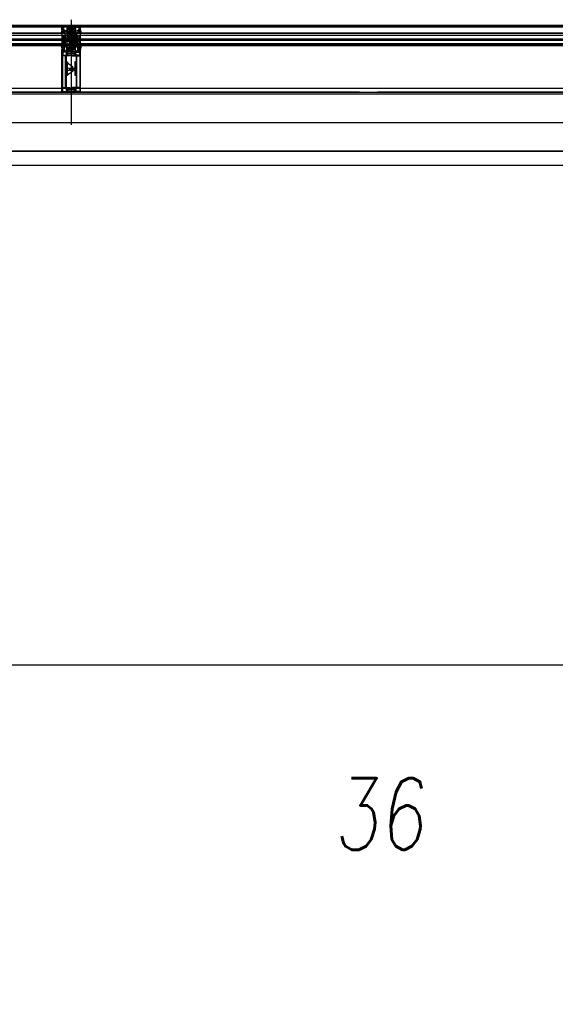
# Model space of a CAD drawing. Header units: millimetres. Extents: x 373037 to 682063, y 76092 to 274210.
# Tile 207 of 256: x 657679 to 659557, y 269845 to 273292. Entities that reach past the tile are written whole.
import ezdxf

# ---------------------------------------------------------------- set-up
doc = ezdxf.new("R2010")
doc.units = ezdxf.units.MM
doc.header["$LTSCALE"] = 100
doc.linetypes.add('ČERCHOVANÁ', pattern=[25.4, 12.7, -6.35, 0, -6.35])
doc.linetypes.add('ČÁRKOVANÁ', pattern=[19.05, 12.7, -6.35])
doc.layers.get('0').update_dxf_attribs({"linetype": 'CONTINUOUS'})
doc.layers.add('PUDORYS', color=253, linetype='CONTINUOUS')
doc.styles.add('CS-ROMANS', font='romans.shx', dxfattribs={"width": 0.75, "oblique": 5})

# ---------------------------------------------------------------- blocks, each defined once
blk = doc.blocks.new('244748_a')
blk.add_lwpolyline([(8.3, -1.7, 0.082248), (6.3, -0.9, -1.09695), (6.9, -0.1, -0.315353), (11.3, -5.2, -0.480529), (10.9, -5.6), (4.3, -5.6), (4.1, -5.5), (-16.5, -5.5), (-16.7, -5.6), (-20.4, -5.6, 0.574019), (-21.9, -4.8), (-23, -5.4, 0.524827), (-23, -5.9), (-21.9, -6.5, 0.574021), (-20.4, -5.7), (-16.7, -5.7), (-16.5, -5.9), (4.1, -5.9), (4.3, -5.7), (10.9, -5.7, -0.480529), (11.3, -6.1, -0.326229), (6.9, -11.1, -1.09695), (6.3, -10.3, 0.081457), (8.3, -9.6, 0.599203), (7.5, -8.1), (5.5, -8.1, 0.198965), (5.2, -8.2), (2.2, -11.2), (0.9, -12, -0.738038), (0.5, -11.6), (0.9, -11, 1), (0.3, -10.7), (0, -11.3), (-1, -11.3, 0.619205), (-1.4, -12.1), (-1.3, -12.4, -0.808139), (-2, -13), (-3.6, -11.4, 0.198906), (-4.3, -11.2), (-15, -11.2, -0.198936), (-16.8, -10.4), (-19, -8.2, 0.198942), (-19.3, -8.1), (-20.7, -8.1, 0.500217), (-21.1, -8.7, 0.122037), (-18.5, -10.3, -1.093735), (-19.1, -11.1, -0.240768), (-23.7, -6.1, -0.106226), (-23.7, -5.2, -0.256232), (-19, -0.1, -1.093735), (-18.4, -0.9, 0.116856), (-21.1, -2.6, 0.500217), (-20.7, -3.3), (-19.3, -3.3, 0.198942), (-19, -3.1), (-16.8, -0.9, -0.198936), (-15, -0.2), (-4.3, -0.2, 0.198907), (-3.6, 0.1), (-2, 1.7, -0.808139), (-1.3, 1.1), (-1.4, 0.8, 0.619205), (-1, 0), (0, 0), (0.3, -0.6, 1), (0.9, -0.3), (0.5, 0.3, -0.738038), (0.9, 0.7), (2.2, -0.2), (5.2, -3.1, 0.198965), (5.5, -3.3), (7.5, -3.3, 0.599203)], format="xyb", close=True)
blk = doc.blocks.new('236134_0100_s_v')
for points in [[(22.8, -23), (22.8, -5), (42, -5, 0.414214), (43, -4), (43, -1, 0.414214), (42, 0), (1, 0, 0.414214), (0, -1), (0, -4, 0.414214), (1, -5), (20.2, -5), (20.2, -23)], [(15, -5, -0.414214), (19, -9), (19, -16.6, 0.165764), (19.5, -23), (23.5, -23, 0.165764), (24, -16.6), (24, -9, -0.414214), (28, -5)]]:
    blk.add_lwpolyline(points, format="xyb")
blk = doc.blocks.new('236134_0200_s_v')
blk.add_lwpolyline([(42, 5), (1, 5, 0.414214), (0, 4), (0, 1, 0.414214), (1, 0), (42, 0, 0.414214), (43, 1), (43, 4, 0.414214)], format="xyb", close=True)
for points in [[(19.6, 5, -0.41166), (17.6, 7), (17.4, 22.2, 0.344217), (17.1, 22.7), (16, 23), (14, 23, 0.240828), (13.2, 22.6), (0.2, 4.6)], [(23.4, 5, 0.41166), (25.4, 7), (25.6, 22.2, -0.344217), (25.9, 22.7), (27, 23), (29, 23, -0.240828), (29.8, 22.6), (42.8, 4.6)]]:
    blk.add_lwpolyline(points, format="xyb")
blk = doc.blocks.new('284336')
for points in [[(-0.7, -9.6), (-10, -9.6, 0.414511), (-10.5, -10.1), (-10.5, -15.5, -1), (-11.7, -15.5), (-11.7, -9.6), (-12.7, -8.9, -0.668884), (-12.6, -8.2), (-12, -8, 0.766384), (-12, -7.2), (-12.6, -7, -0.76831), (-12.6, -6.2), (-12, -6, 0.766384), (-12, -5.2), (-12.6, -5, -0.76831), (-12.6, -4.2), (-12, -4, 0.766384), (-12, -3.2), (-12.6, -3, -0.877523), (-12.5, -2.2), (-12.1, -2.2, 0.698129), (-11.8, -1.5, -0.220231), (-12.9, 0.8), (-12.9, 3.5, -0.157143), (-12.8, 3.7), (-12.7, 3.4, -0.067482), (-12.5, 2.5, 0.393136), (-8.7, -1), (-6.1, -1, -0.414214), (-5.6, -1.5), (-5.6, -2.2, -0.267949), (-5.9, -2.6), (-6.4, -2.9, 0.267949), (-6.6, -3.4), (-6.6, -5.8, 0.267949), (-6.4, -6.3), (-5.9, -6.6, -0.267949), (-5.6, -7), (-5.6, -8.1, 0.414215), (-5.1, -8.6), (-0.4, -8.6), (-0.4, -9.3, -0.414212), (-0.7, -9.6)], [(-0.4, 0), (-0.4, -2, 0.990243), (-0.4, -3), (0.9, -3, 0.414214), (1.2, -2.7), (1.2, -2.6, -0.668123), (1.7, -2.4), (2.7, -3.4, -0.199004), (2.9, -3.8), (2.9, -5.4, -0.199038), (2.7, -5.8), (1.7, -6.8, -0.668191), (1.2, -6.6), (1.2, -6.5, 0.414214), (0.9, -6.2), (-0.4, -6.2, 0.990269), (-0.4, -7.2), (-0.4, -8.6), (-5.1, -8.6, -0.414215), (-5.6, -8.1), (-5.6, -7, 0.267949), (-5.8, -6.6), (-6.3, -6.3, -0.267949), (-6.6, -5.8), (-6.6, -3.4, -0.267949), (-6.3, -3), (-5.8, -2.7, 0.267949), (-5.6, -2.2), (-5.6, -1.5, 0.414214), (-6.1, -1), (-8.7, -1, -0.393156), (-12.5, 2.5, 0.067572), (-12.7, 3.4), (-12.8, 3.7, -0.637545), (-12.1, 3.5), (-11.9, 2.5, 0.344315), (-10.1, 0.9), (0, 0.4, -0.406913), (0.4, 0), (-0.4, 0)], [(1.7, -4.3, 0.414235), (1.2, -3.8), (-0.7, -3.8, 0.414214), (-1.2, -4.3), (-1.2, -4.9, 0.414214), (-0.7, -5.4), (1.2, -5.4, 0.414235), (1.7, -4.9), (1.7, -4.3)]]:
    blk.add_lwpolyline(points, format="xyb", close=True)
blk = doc.blocks.new('433270')
blk.add_lwpolyline([(1, 0, 0.414364), (0, -1), (0, -1.4, 0.255924), (0.2, -1.8, -0.547723), (0.2, -3.2, 0.255924), (0, -3.6), (0, -14.6, 0.414214), (0.3, -14.9), (1.2, -14.9, 0.414214), (1.7, -14.4), (1.7, -10.3, -0.414214), (2, -10), (6, -10, 0.414248), (7, -9), (7, -7.7, 0.414179), (6.5, -7.2), (5.7, -7.2, 0.414232), (5.4, -7.5), (5.4, -8.2, -0.414198), (5.1, -8.5), (2.8, -8.5, -0.414204), (1.8, -7.5), (1.8, -4.5, -0.147432), (2, -3.9, 0.147461), (2.4, -2.5), (2.4, -2.3, -0.414214), (2.9, -1.8), (21.9, -1.8, -0.668178), (22.2, -2.7), (22.2, -2.7, 1), (21.6, -3.3), (21.5, -3.4, 0.198912), (21.4, -3.7), (21.4, -4, 0.414214), (22.1, -4.7), (22.4, -4.7, 0.576988), (22.6, -4.3, -0.311246), (24.6, -4.3, 0.576988), (24.8, -4.7), (25.3, -4.7, -0.260065), (25.3, -6.6), (24.8, -6.6, 0.576988), (24.6, -7.1, -0.311246), (22.6, -7.1, 0.576988), (22.4, -6.6), (22.1, -6.6, 0.414214), (21.4, -7.3), (21.4, -7.6, 0.267949), (21.6, -8), (21.9, -8.2, -0.637047), (21.7, -10), (19.8, -10.7, 0.315299), (19.5, -11.2), (19.5, -11.5, 0.520567), (20.2, -12), (22.8, -11, -0.520567), (23.5, -11.5), (23.5, -12.5, 0.414062), (24, -13), (25, -13, 0.414186), (25.5, -12.5), (25.5, -11.5, -0.414182), (26, -11), (27, -11, 0.414214), (27.5, -10.5), (27.5, -0.5, 0.414214), (27, 0), (1, 0)], format="xyb", close=True)
blk = doc.blocks.new('284325')
for points in [[(0.8, -5.2, -0.560316), (0.9, -4.7), (1.9, -4.4, 0.3153), (2.1, -4.1), (2.1, -1.9, 0.451558), (1.8, -1.6), (0.9, -1.7, -0.399586), (0.6, -1.5), (0.3, -0.1, -0.415977), (0.5, 0.3, 0.024107), (6.1, 1.2, 0.076636), (9, 2.3, -0.577615), (10.8, 1.3), (10, 1.4, 0.283171), (9.1, 0.9, -0.168429), (7.1, -0.7), (5.9, -1.2, 0.315302), (5.2, -2.1), (5.2, -4.2, 0.269719), (6.8, -6.8, -0.194797), (10.2, -11.5, -0.342663), (9.2, -11.2, 0.119207), (5.4, -7.6, 0.578571), (3.6, -8.6), (3.6, -11.8, 0.176415), (6.2, -18.7, -1), (5.2, -19.5, -0.176415), (2.4, -11.8), (2.4, -8.9, 0.208286), (0.8, -5.2)], [(9, -6.7), (10.3, -8.8, -0.134555), (10.8, -10.6, -0.339795), (10.2, -11.5, 0.194788), (6.8, -6.8, -0.269736), (5.2, -4.2), (5.2, -2.1, -0.315302), (5.9, -1.2), (7.1, -0.7, 0.168429), (9.1, 0.9, -0.283167), (10, 1.4), (10.8, 1.3), (10.8, -0.7, -0.070852), (10.7, -1.3), (9.9, -3.9, -0.241839), (9.1, -4.8), (7.9, -5.2, 0.836024), (8.1, -6.2), (8.1, -6.2, -0.255349), (9, -6.7)]]:
    blk.add_lwpolyline(points, format="xyb", close=True)
blk = doc.blocks.new('288126')
for points in [[(-16.5, 0), (16.5, 0)], [(-21.4, -6.3), (-17.8, -3.7)], [(-14.7, -4.5), (-19.9, -8.3)], [(-17, -2.1), (-17, -0.5)], [(-8.8, -4.3), (-14.1, -4.3)], [(-11, -6.3), (-8.7, -4.7)], [(-4.3, -4.5), (-9.5, -8.3)], [(1.8, -4.3), (-3.7, -4.3)], [(-0.4, -6.4), (1.9, -4.7)], [(6.3, -4.5), (1.1, -8.4)], [(12.2, -4.3), (6.9, -4.3)], [(10, -6.4), (12.3, -4.7)], [(16.6, -4.6), (11.5, -8.4)], [(17, -0.5), (17, -3.8)]]:
    blk.add_lwpolyline(points)
for centre, radius, start, end in [((16.5, -0.5), 0.5, 0, 90), ((-20.6, -7.3), 1.25, 126.7059, 306.7059), ((-16.5, -0.5), 0.5, 90, 180), ((-10.2, -7.3), 1.25, 126.7059, 306.7059), ((0.4, -7.4), 1.25, 126.7059, 306.7059), ((10.8, -7.4), 1.25, 126.7059, 306.7059), ((16, -3.8), 1, 306.7059, 0)]:
    blk.add_arc(centre, radius, start, end)
at = {"extrusion": (0, 0, -1)}
for centre, radius, start, end in [((19, -2.1), 2, 180, 233.2941), ((14.1, -5.3), 1, 53.2941, 90), ((8.8, -4.5), 0.2, 90, 233.2941), ((3.7, -5.3), 1, 53.2941, 90), ((-1.8, -4.5), 0.2, 90, 233.2941), ((-6.9, -5.3), 1, 53.2941, 90), ((-12.2, -4.5), 0.2, 90, 233.2941)]:
    blk.add_arc(centre, radius, start, end, dxfattribs=at)
blk = doc.blocks.new('246426')
for points in [[(-1.8, 0.6), (-2.9, -0.4, 0.198926), (-3.2, -1.1), (-3.2, -2.3, 0.198926), (-2.9, -3), (-1.8, -4, 0.637051), (-1.5, -3.9), (-1.5, -3.4), (-0.3, -3.4, -0.41484), (0, -3.7), (0, -5.2, 0.414232), (0.5, -5.7), (2.1, -5.7, 0.071862), (2.2, -5.7, 0.157876), (3.7, -4.6, 0.360336), (3.5, 2.4, 0.964062), (2.5, 1.5, -0.403385), (2.3, -4.3, -0.190964), (2.1, -4.4), (1.7, -4.4, -0.414214), (1.2, -3.9), (1.2, 1.3, 0.414201), (0.2, 2.3), (0, 2.3), (0, 0.3, -0.414214), (-0.3, 0), (-1.5, 0), (-1.5, 0.5, 0.637051), (-1.8, 0.6)], [(-2.3, -1.4, -0.414214), (-1.9, -1), (-0.4, -1, -0.414214), (0, -1.4), (0, -2, -0.414214), (-0.4, -2.4), (-1.9, -2.4, -0.414214), (-2.3, -2), (-2.3, -1.4)]]:
    blk.add_lwpolyline(points, format="xyb", close=True)

msp = doc.modelspace()

# ---------------------------------------------------------------- linework, layer by layer
at = {"layer": 'PUDORYS', "color": 252, "true_color": 0x939598}
for p, q in [((657859.6, 273292.1), (657859.6, 272923.9)), ((656022.1, 273245.2), (658881.1, 273245.2)), ((657839.1, 273237.2), (657839.1, 273245.2)), ((657880.1, 273237.2), (657880.1, 273245.2)), ((658881.1, 273245.2), (660834.7, 273245.2)), ((658922.1, 273237.2), (656022.1, 273237.2)), ((656022.1, 273225.2), (658881.1, 273225.2)), ((658922.1, 273219.2), (656022.1, 273219.2)), ((657839.1, 273219.2), (657839.1, 273225.2)), ((657844.6, 273225.2), (657844.6, 273225.2)), ((657844.6, 273219.2), (657844.6, 273219.2)), ((657880.1, 273219.2), (657880.1, 273225.2)), ((658881.1, 273225.2), (660827.2, 273225.2)), ((660827.2, 273237.2), (658922.1, 273237.2)), ((660827.2, 273219.2), (658922.1, 273219.2)), ((656022.1, 273207.2), (658922.1, 273207.2)), ((660834.7, 273201.2), (656022.1, 273201.2)), ((657839.1, 273201.2), (657839.1, 273207.2)), ((657880.1, 273201.2), (657880.1, 273207.2)), ((658922.1, 273207.2), (660827.2, 273207.2)), ((658870.1, 273038.2), (656033.1, 273038.2)), ((661770.1, 273038.2), (658933.1, 273038.2))]:
    msp.add_line(p, q, dxfattribs=at)
at = {"layer": 'PUDORYS', "color": 252, "ltscale": 20, "true_color": 0x939598}
msp.add_line((655476.6, 272832.2), (661989.1, 272832.2), dxfattribs=at)
at = {"layer": 'PUDORYS', "color": 252, "ltscale": 5, "true_color": 0x939598}
msp.add_line((655526.6, 272782.2), (681126.6, 272782.2), dxfattribs=at)
at = {"layer": 'PUDORYS', "color": 252, "linetype": 'ČERCHOVANÁ', "ltscale": 25, "true_color": 0x939598}
msp.add_line((682063.2, 271032.2), (654424.2, 271032.2), dxfattribs=at)
msp.add_line((682063.2, 271032.2), (654424.2, 271032.2), dxfattribs=at)
at = {"layer": 'PUDORYS', "color": 252, "ltscale": 15, "true_color": 0x939598}
for points in [[(655036.6, 249592.2), (681616.6, 249592.2), (681616.6, 273272.2), (655036.6, 273272.2)], [(681611.6, 273267.2), (655041.6, 273267.2), (655041.6, 249597.2), (681611.6, 249597.2)], [(655063.6, 249619.2), (681589.6, 249619.2), (681589.6, 273245.2), (655063.6, 273245.2)], [(657827.1, 273038.2), (657892.1, 273038.2), (657892.1, 273267.2), (657827.1, 273267.2)], [(681581.6, 273237.2), (655071.6, 273237.2), (655071.6, 249627.2), (681581.6, 249627.2)], [(656022.1, 273225.2), (657839.1, 273225.2), (657839.1, 273219.2), (656022.1, 273219.2)], [(657880.1, 273225.2), (659923.1, 273225.2), (659923.1, 273219.2), (657880.1, 273219.2)], [(657839.1, 273207.2), (656022.1, 273207.2), (656022.1, 273201.2), (657839.1, 273201.2)], [(659923.1, 273207.2), (657880.1, 273207.2), (657880.1, 273201.2), (659923.1, 273201.2)], [(655270.6, 273038.2), (681383.2, 273038.2), (681383.2, 249826.2), (655270.6, 249826.2)], [(681376.6, 249832.2), (655276.6, 249832.2), (655276.6, 273032.2), (681376.6, 273032.2)]]:
    msp.add_lwpolyline(points, close=True, dxfattribs=at)
at = {"layer": 'PUDORYS', "color": 252, "linetype": 'ČÁRKOVANÁ', "ltscale": 5, "true_color": 0x939598}
for points in [[(681606.6, 249602.2), (655036.6, 249602.2), (655036.6, 273272.2), (681606.6, 273272.2)], [(681611.6, 249597.2), (655041.6, 249597.2), (655041.6, 273267.2), (681611.6, 273267.2)], [(681396.6, 249812.2), (655256.6, 249812.2), (655256.6, 273052.2), (681396.6, 273052.2)], [(681276.6, 249932.2), (655376.6, 249932.2), (655376.6, 272932.2), (681276.6, 272932.2)]]:
    msp.add_lwpolyline(points, close=True, dxfattribs=at)
at = {"layer": 'PUDORYS', "color": 252, "true_color": 0x939598}
for points in [[(657854.6, 273232.7), (657854.6, 273243.7, 0.414426), (657854.1, 273244.2), (657853.6, 273244.2), (657853.6, 273243.2), (657852.1, 273243.2, -0.414214), (657851.1, 273244.2), (657851.1, 273245.7, -0.399985), (657851.1, 273246.7), (657851.1, 273248.2, -0.414214), (657852.1, 273249.2), (657853.6, 273249.2), (657853.6, 273248.2), (657854.1, 273248.2, 0.414456), (657854.6, 273248.7), (657854.6, 273250, 0.413971), (657854.3, 273250.3), (657853.1, 273250.3, -0.414214), (657852.8, 273250.6), (657852.8, 273253.6), (657851.8, 273253.6, 0.414214), (657851.3, 273253.1), (657851.3, 273251.2, -0.414214), (657850.8, 273250.7), (657847.3, 273250.7, -0.414206), (657846.3, 273251.7), (657846.3, 273260, -0.414206), (657846.8, 273260.5), (657848.7, 273260.5, -0.414219), (657849.2, 273260), (657849.2, 273259.2, 0.414214), (657849.7, 273258.7), (657850.2, 273258.7, 0.414214), (657850.7, 273259.2), (657850.7, 273261, 0.414214), (657849.7, 273262), (657845.6, 273262, 0.414214), (657844.6, 273261), (657844.6, 273232.7), (657844.6, 273228.6, 0.57735), (657845.2, 273228.2), (657846.1, 273228.7), (657847.6, 273229.1, 0.488701), (657847.8, 273229.6), (657846.3, 273232), (657846.3, 273232.5, -0.432566), (657846.5, 273232.7), (657852.8, 273232.7, -0.548397), (657853, 273232.4), (657852, 273230, 0.425336), (657852.1, 273229.7), (657854.1, 273228.9, 0.531563), (657854.6, 273229.3), (657854.6, 273231.3, 0.231306), (657854.5, 273231.6, -0.306185), (657854.4, 273231.9), (657854.6, 273232.7)], [(657846.3, 273234.9), (657846.3, 273248.6, -0.414214), (657846.8, 273249.1), (657849, 273249.1, -0.414214), (657849.5, 273248.6), (657849.5, 273243.6, 0.411139), (657851.5, 273241.6), (657852.5, 273241.6, -0.414214), (657853, 273241.1), (657853, 273234.9, -0.414214), (657852.5, 273234.4), (657846.8, 273234.4, -0.414214), (657846.3, 273234.9)], [(657864.6, 273232.7), (657864.6, 273243.7, -0.414426), (657865.1, 273244.2), (657865.6, 273244.2), (657865.6, 273243.2), (657867.1, 273243.2, 0.414214), (657868.1, 273244.2), (657868.1, 273245.7, 0.399985), (657868.1, 273246.7), (657868.1, 273248.2, 0.414214), (657867.1, 273249.2), (657865.6, 273249.2), (657865.6, 273248.2), (657865.1, 273248.2, -0.414456), (657864.6, 273248.7), (657864.6, 273250, -0.413971), (657864.9, 273250.3), (657866.1, 273250.3, 0.414214), (657866.4, 273250.6), (657866.4, 273253.6), (657867.4, 273253.6, -0.414214), (657867.9, 273253.1), (657867.9, 273251.2, 0.414214), (657868.4, 273250.7), (657871.9, 273250.7, 0.414206), (657872.9, 273251.7), (657872.9, 273260, 0.414206), (657872.4, 273260.5), (657870.5, 273260.5, 0.414219), (657870, 273260), (657870, 273259.2, -0.414214), (657869.5, 273258.7), (657869, 273258.7, -0.414214), (657868.5, 273259.2), (657868.5, 273261, -0.414214), (657869.5, 273262), (657873.6, 273262, -0.414214), (657874.6, 273261), (657874.6, 273232.7), (657874.6, 273228.6, -0.57735), (657874, 273228.2), (657873.2, 273228.7), (657871.7, 273229.1, -0.488701), (657871.5, 273229.6), (657872.9, 273232), (657872.9, 273232.5, 0.432566), (657872.7, 273232.7), (657866.4, 273232.7, 0.548397), (657866.2, 273232.4), (657867.3, 273230, -0.425336), (657867.2, 273229.7), (657865.2, 273228.9, -0.531563), (657864.6, 273229.3), (657864.6, 273231.3, -0.231306), (657864.8, 273231.6, 0.306185), (657864.9, 273231.9), (657864.6, 273232.7)], [(657872.9, 273234.9), (657872.9, 273248.6, 0.414214), (657872.4, 273249.1), (657870.2, 273249.1, 0.414214), (657869.7, 273248.6), (657869.7, 273243.6, -0.411139), (657867.7, 273241.6), (657866.7, 273241.6, 0.414214), (657866.2, 273241.1), (657866.2, 273234.9, 0.414214), (657866.7, 273234.4), (657872.4, 273234.4, 0.414214), (657872.9, 273234.9)], [(657854.6, 273194.5), (657854.6, 273206.4), (657854.6, 273228.3, 0.305837), (657854.3, 273228.8), (657852, 273229.7, -0.425336), (657851.9, 273230), (657852.6, 273231.6, 0.543753), (657852, 273232.6), (657847.1, 273232.6, 0.578182), (657846.5, 273231.7), (657847.8, 273229.6, -0.488505), (657847.6, 273229.1), (657846.1, 273228.7), (657844.8, 273227.9, 0.282478), (657844.6, 273227.6), (657844.6, 273227.2, -1.447009), (657844.5, 273226.8), (657841.5, 273226.8, 1), (657841.5, 273226), (657844.5, 273226, -1.447009), (657844.6, 273225.7), (657844.6, 273217.2, -1.447009), (657844.5, 273216.8), (657841.5, 273216.8, 1), (657841.5, 273216), (657844.5, 273216, -1.447009), (657844.6, 273215.7), (657844.6, 273207.2, -1.447009), (657844.5, 273206.8), (657841.5, 273206.8, 1), (657841.5, 273206), (657844.5, 273206, -1.447009), (657844.6, 273205.7), (657844.6, 273197.1, -1.447009), (657844.5, 273196.8), (657841.5, 273196.8, 1), (657841.5, 273196), (657844.5, 273196, -1.447009), (657844.6, 273195.6), (657844.6, 273195.2, 0.282478), (657844.8, 273194.9), (657846.1, 273194.1), (657847.6, 273193.7, -0.488505), (657847.8, 273193.3), (657846.5, 273191.1, 0.578182), (657847.1, 273190.2), (657852, 273190.2, 0.543753), (657852.6, 273191.2), (657851.9, 273192.8, -0.425336), (657852, 273193.1), (657854.3, 273194, 0.305837), (657854.6, 273194.5)], [(657853, 273225.6), (657853, 273218.7, -0.414218), (657852, 273217.7), (657847.2, 273217.7, -0.414218), (657846.2, 273218.7), (657846.2, 273225.1, -0.305619), (657847.2, 273226.5), (657849.1, 273227.2, -0.176429), (657851.2, 273227.3), (657852, 273227, -0.324916), (657853, 273225.6)], [(657853, 273215.4), (657853, 273207.4, -0.414214), (657852, 273206.4), (657847.2, 273206.4, -0.414214), (657846.2, 273207.4), (657846.2, 273215.4, -0.414214), (657847.2, 273216.4), (657852, 273216.4, -0.414214), (657853, 273215.4)], [(657864.6, 273194.5), (657864.6, 273206.4), (657864.6, 273228.3, -0.305837), (657865, 273228.8), (657867.2, 273229.7, 0.425336), (657867.3, 273230), (657866.6, 273231.6, -0.543753), (657867.3, 273232.6), (657872.2, 273232.6, -0.578182), (657872.7, 273231.7), (657871.5, 273229.6, 0.488505), (657871.7, 273229.1), (657873.2, 273228.7), (657874.5, 273227.9, -0.282478), (657874.6, 273227.6), (657874.6, 273227.2, 1.447009), (657874.8, 273226.8), (657877.7, 273226.8, -1), (657877.7, 273226), (657874.8, 273226, 1.447009), (657874.6, 273225.7), (657874.6, 273217.2, 1.447009), (657874.8, 273216.8), (657877.7, 273216.8, -1), (657877.7, 273216), (657874.8, 273216, 1.447009), (657874.6, 273215.7), (657874.6, 273207.2, 1.447009), (657874.8, 273206.8), (657877.7, 273206.8, -1), (657877.7, 273206), (657874.8, 273206, 1.447009), (657874.6, 273205.7), (657874.6, 273197.1, 1.447009), (657874.8, 273196.8), (657877.7, 273196.8, -1), (657877.7, 273196), (657874.8, 273196, 1.447009), (657874.6, 273195.6), (657874.6, 273195.2, -0.282478), (657874.5, 273194.9), (657873.2, 273194.1), (657871.7, 273193.7, 0.488505), (657871.5, 273193.3), (657872.7, 273191.1, -0.578182), (657872.2, 273190.2), (657867.3, 273190.2, -0.543753), (657866.6, 273191.2), (657867.3, 273192.8, 0.425336), (657867.2, 273193.1), (657865, 273194, -0.305837), (657864.6, 273194.5)], [(657866.2, 273225.6), (657866.2, 273218.7, 0.414218), (657867.2, 273217.7), (657872, 273217.7, 0.414218), (657873, 273218.7), (657873, 273225.1, 0.305619), (657872.1, 273226.5), (657870.2, 273227.2, 0.176429), (657868.1, 273227.3), (657867.3, 273227, 0.324916), (657866.2, 273225.6)], [(657866.2, 273215.4), (657866.2, 273207.4, 0.414214), (657867.2, 273206.4), (657872, 273206.4, 0.414214), (657873, 273207.4), (657873, 273215.4, 0.414214), (657872, 273216.4), (657867.2, 273216.4, 0.414214), (657866.2, 273215.4)], [(657827.1, 273039.2), (657827.1, 273187.7, -0.414214), (657827.6, 273188.2), (657828.9, 273188.2, -0.41422), (657829.4, 273187.7), (657829.4, 273187.2), (657828.4, 273187.2), (657828.4, 273182.7, 0.414214), (657829.4, 273181.7), (657834.1, 273181.7, 0.414214), (657835.1, 273182.7), (657835.1, 273187.2), (657833.4, 273187.2), (657833.4, 273187.7, -0.414201), (657833.9, 273188.2), (657835.9, 273188.2, -0.414214), (657836.4, 273187.7), (657836.4, 273185.5, 0.414214), (657836.9, 273185), (657838.7, 273185), (657838.7, 273183.8), (657837.5, 273183.8), (657837.5, 273182, 0.414214), (657837.8, 273181.7), (657843.1, 273181.7, 0.414167), (657844.6, 273183.2), (657844.6, 273190.2), (657844.6, 273194.3, -0.57735), (657845.2, 273194.6), (657846.1, 273194.1), (657847.6, 273193.7, -0.488701), (657847.8, 273193.2), (657846.3, 273190.8), (657846.3, 273190.3, 0.432566), (657846.5, 273190.2), (657852.8, 273190.2, 0.548397), (657853, 273190.4), (657852, 273192.8, -0.425336), (657852.1, 273193.1), (657854.1, 273193.9, -0.531563), (657854.6, 273193.5), (657854.6, 273191.5, -0.231306), (657854.5, 273191.2, 0.306185), (657854.4, 273190.9), (657854.6, 273190.2), (657854.6, 273179.6, -0.414214), (657853.6, 273178.6), (657853.1, 273178.6), (657853.1, 273179.4), (657851.6, 273179.4), (657850.5, 273178.8, -0.13165), (657850, 273178.7), (657831.6, 273178.7, 0.414214), (657830.1, 273177.2), (657830.1, 273173.7, 0.399985), (657830.1, 273172.7), (657830.1, 273169, 0.414214), (657831.6, 273167.5), (657850, 273167.5, -0.13165), (657850.5, 273167.3), (657851.6, 273166.7), (657853.1, 273166.7), (657853.1, 273167.5), (657853.6, 273167.5, -0.414214), (657854.6, 273166.5), (657854.6, 273166, -0.414214), (657854.1, 273165.5), (657842.5, 273165.5, 0.414214), (657842, 273165), (657842, 273157.6, 0.399985), (657842, 273156.6), (657842, 273145, 0.414214), (657842.5, 273144.5), (657846.1, 273144.5, -0.414214), (657846.6, 273144), (657846.6, 273141, -0.414214), (657846.1, 273140.5), (657842.5, 273140.5, 0.414214), (657842, 273140), (657842, 273132.7, 0.38324), (657842, 273131.7), (657842, 273106.2, 0.38324), (657842, 273105.2), (657842, 273089.7, 0.38324), (657842, 273088.7), (657842, 273063.2, 0.38324), (657842, 273062.2), (657842, 273054.9, 0.414214), (657842.5, 273054.4), (657854.1, 273054.4, -0.414214), (657854.6, 273053.9), (657854.6, 273053.4, -0.414214), (657853.6, 273052.4), (657853.1, 273052.4), (657853.1, 273053.2), (657851.6, 273053.2), (657850.5, 273052.5, -0.116937), (657850, 273052.4), (657831.1, 273052.4, 0.414232), (657829.6, 273050.9), (657829.6, 273047.1, 0.399985), (657829.6, 273046.1), (657829.6, 273042.7, 0.414232), (657831.1, 273041.2), (657850, 273041.2, -0.116937), (657850.5, 273041), (657851.6, 273040.4), (657853.1, 273040.4), (657853.1, 273041.2), (657853.6, 273041.2, -0.414214), (657854.6, 273040.2), (657854.6, 273039.2, -0.414214), (657853.6, 273038.2), (657828.1, 273038.2, -0.414214), (657827.1, 273039.2)], [(657853, 273204.1), (657853, 273197.2, -0.324916), (657852, 273195.8), (657851.2, 273195.5, -0.176429), (657849.1, 273195.6), (657847.2, 273196.4, -0.305619), (657846.2, 273197.7), (657846.2, 273204.1, -0.414218), (657847.2, 273205.1), (657852, 273205.1, -0.414218), (657853, 273204.1)], [(657852.5, 273180.9, 0.414214), (657853, 273181.4), (657853, 273187.9, 0.414214), (657852.5, 273188.4), (657846.8, 273188.4, 0.414214), (657846.3, 273187.9), (657846.3, 273181.4, 0.414214), (657846.8, 273180.9), (657852.5, 273180.9)], [(657892.1, 273039.2), (657892.1, 273187.7, 0.414214), (657891.6, 273188.2), (657890.3, 273188.2, 0.41422), (657889.8, 273187.7), (657889.8, 273187.2), (657890.8, 273187.2), (657890.8, 273182.7, -0.414214), (657889.8, 273181.7), (657885.1, 273181.7, -0.414214), (657884.1, 273182.7), (657884.1, 273187.2), (657885.8, 273187.2), (657885.8, 273187.7, 0.414201), (657885.3, 273188.2), (657883.3, 273188.2, 0.414214), (657882.8, 273187.7), (657882.8, 273185.5, -0.414214), (657882.3, 273185), (657880.5, 273185), (657880.5, 273183.8), (657881.7, 273183.8), (657881.7, 273182, -0.414214), (657881.4, 273181.7), (657876.1, 273181.7, -0.414167), (657874.6, 273183.2), (657874.6, 273190.2), (657874.6, 273194.3, 0.57735), (657874, 273194.6), (657873.2, 273194.1), (657871.7, 273193.7, 0.488701), (657871.5, 273193.2), (657872.9, 273190.8), (657872.9, 273190.3, -0.432566), (657872.7, 273190.2), (657866.4, 273190.2, -0.548397), (657866.2, 273190.4), (657867.3, 273192.8, 0.425336), (657867.2, 273193.1), (657865.2, 273193.9, 0.531563), (657864.6, 273193.5), (657864.6, 273191.5, 0.231306), (657864.8, 273191.2, -0.306185), (657864.9, 273190.9), (657864.6, 273190.2), (657864.6, 273179.6, 0.414214), (657865.6, 273178.6), (657866.1, 273178.6), (657866.1, 273179.4), (657867.6, 273179.4), (657868.8, 273178.8, 0.13165), (657869.3, 273178.7), (657887.6, 273178.7, -0.414214), (657889.1, 273177.2), (657889.1, 273173.7, -0.399985), (657889.1, 273172.7), (657889.1, 273169, -0.414214), (657887.6, 273167.5), (657869.3, 273167.5, 0.13165), (657868.8, 273167.3), (657867.6, 273166.7), (657866.1, 273166.7), (657866.1, 273167.5), (657865.6, 273167.5, 0.414214), (657864.6, 273166.5), (657864.6, 273166, 0.414214), (657865.1, 273165.5), (657876.7, 273165.5, -0.414214), (657877.2, 273165), (657877.2, 273157.6, -0.399985), (657877.2, 273156.6), (657877.2, 273145, -0.414214), (657876.7, 273144.5), (657873.1, 273144.5, 0.414214), (657872.6, 273144), (657872.6, 273141, 0.414214), (657873.1, 273140.5), (657876.7, 273140.5, -0.414214), (657877.2, 273140), (657877.2, 273132.7, -0.38324), (657877.2, 273131.7), (657877.2, 273106.2, -0.38324), (657877.2, 273105.2), (657877.2, 273089.7, -0.38324), (657877.2, 273088.7), (657877.2, 273063.2, -0.38324), (657877.2, 273062.2), (657877.2, 273054.9, -0.414214), (657876.7, 273054.4), (657865.1, 273054.4, 0.414214), (657864.6, 273053.9), (657864.6, 273053.4, 0.414214), (657865.6, 273052.4), (657866.1, 273052.4), (657866.1, 273053.2), (657867.6, 273053.2), (657868.8, 273052.5, 0.116937), (657869.3, 273052.4), (657888.1, 273052.4, -0.414232), (657889.6, 273050.9), (657889.6, 273047.1, -0.399985), (657889.6, 273046.1), (657889.6, 273042.7, -0.414232), (657888.1, 273041.2), (657869.3, 273041.2, 0.116937), (657868.8, 273041), (657867.6, 273040.4), (657866.1, 273040.4), (657866.1, 273041.2), (657865.6, 273041.2, 0.414214), (657864.6, 273040.2), (657864.6, 273039.2, 0.414214), (657865.6, 273038.2), (657891.1, 273038.2, 0.414214), (657892.1, 273039.2)], [(657866.2, 273204.1), (657866.2, 273197.2, 0.324916), (657867.3, 273195.8), (657868.1, 273195.5, 0.176429), (657870.2, 273195.6), (657872.1, 273196.4, 0.305619), (657873, 273197.7), (657873, 273204.1, 0.414218), (657872, 273205.1), (657867.2, 273205.1, 0.414218), (657866.2, 273204.1)], [(657866.7, 273180.9, -0.414214), (657866.2, 273181.4), (657866.2, 273187.9, -0.414214), (657866.7, 273188.4), (657872.4, 273188.4, -0.414214), (657872.9, 273187.9), (657872.9, 273181.4, -0.414214), (657872.4, 273180.9), (657866.7, 273180.9)], [(657829.2, 273165), (657829.2, 273054.9, 0.414214), (657829.7, 273054.4), (657839.4, 273054.4, 0.414214), (657839.9, 273054.9), (657839.9, 273165, 0.414214), (657839.4, 273165.5), (657829.7, 273165.5, 0.414214), (657829.2, 273165)], [(657890, 273165), (657890, 273054.9, -0.414214), (657889.5, 273054.4), (657879.8, 273054.4, -0.414214), (657879.3, 273054.9), (657879.3, 273165, -0.414214), (657879.8, 273165.5), (657889.5, 273165.5, -0.414214), (657890, 273165)]]:
    msp.add_lwpolyline(points, format="xyb", close=True, dxfattribs=at)
for points in [[(657829.1, 273226.2), (657835.1, 273226.2), (657837.1, 273228.2), (657837.1, 273234.2), (657835.1, 273236.2), (657829.1, 273236.2), (657829.1, 273231.7), (657829.6, 273231.7), (657829.6, 273230.7), (657829.1, 273230.7)], [(657829.1, 273208.2), (657835.1, 273208.2), (657837.1, 273210.2), (657837.1, 273216.2), (657835.1, 273218.2), (657829.1, 273218.2), (657829.1, 273213.7), (657829.6, 273213.7), (657829.6, 273212.7), (657829.1, 273212.7)], [(657830.1, 273235.2), (657830.1, 273227.2), (657834.7, 273227.2), (657836.1, 273228.6), (657836.1, 273233.6), (657834.7, 273235.2)], [(657830.1, 273217.2), (657830.1, 273209.2), (657834.7, 273209.2), (657836.1, 273210.6), (657836.1, 273215.6), (657834.7, 273217.2)], [(657890.1, 273226.2), (657884.1, 273226.2), (657882.1, 273228.2), (657882.1, 273234.2), (657884.1, 273236.2), (657890.1, 273236.2), (657890.1, 273231.7), (657889.6, 273231.7), (657889.6, 273230.7), (657890.1, 273230.7)], [(657890.1, 273208.2), (657884.1, 273208.2), (657882.1, 273210.2), (657882.1, 273216.2), (657884.1, 273218.2), (657890.1, 273218.2), (657890.1, 273213.7), (657889.6, 273213.7), (657889.6, 273212.7), (657890.1, 273212.7)], [(657889.1, 273235.2), (657889.1, 273227.2), (657884.6, 273227.2), (657883.1, 273228.6), (657883.1, 273233.6), (657884.6, 273235.2)], [(657889.1, 273217.2), (657889.1, 273209.2), (657884.6, 273209.2), (657883.1, 273210.6), (657883.1, 273215.6), (657884.6, 273217.2)], [(681376.6, 249832.2), (655276.6, 249832.2), (655276.6, 273032.2), (681376.6, 273032.2)], [(681176.6, 250032.2), (655476.6, 250032.2), (655476.6, 272832.2), (681176.6, 272832.2)]]:
    msp.add_lwpolyline(points, close=True, dxfattribs=at)
at = {"layer": 'PUDORYS', "color": 252, "ltscale": 5, "true_color": 0x939598}
msp.add_lwpolyline([(655476.6, 250032.2), (681176.6, 250032.2), (681176.6, 272832.2), (655476.6, 272832.2)], close=True, dxfattribs=at)
at = {"layer": 'PUDORYS', "color": 252, "true_color": 0x939598}
for centre, radius, start, end in [((657831.3, 273236.7), 0.596, 303.0366, 56.9634), ((657831.3, 273225.7), 0.596, 303.0366, 56.9634), ((657831.3, 273218.7), 0.596, 303.0366, 56.9634), ((657831.6, 273236.7), 0.596, 303.0366, 56.9634), ((657831.6, 273225.7), 0.596, 303.0366, 56.9634), ((657831.6, 273218.7), 0.596, 303.0366, 56.9634), ((657831.9, 273236.7), 0.596, 303.0366, 56.9634), ((657831.9, 273225.7), 0.596, 303.0366, 56.9634), ((657831.9, 273218.7), 0.596, 303.0366, 56.9634), ((657832.2, 273236.7), 0.596, 303.0366, 56.9634), ((657832.2, 273225.7), 0.596, 303.0366, 56.9634), ((657832.2, 273218.7), 0.596, 303.0366, 56.9634), ((657832.4, 273236.7), 0.596, 303.0366, 56.9634), ((657832.4, 273225.7), 0.596, 303.0366, 56.9634), ((657832.4, 273218.7), 0.596, 303.0366, 56.9634), ((657832.7, 273236.7), 0.596, 303.0366, 56.9634), ((657832.7, 273225.7), 0.596, 303.0366, 56.9634), ((657832.7, 273218.7), 0.596, 303.0366, 56.9634), ((657833, 273236.7), 0.596, 303.0366, 56.9634), ((657833, 273225.7), 0.596, 303.0366, 56.9634), ((657833, 273218.7), 0.596, 303.0366, 56.9634), ((657833.3, 273236.7), 0.596, 303.0366, 56.9634), ((657833.3, 273225.7), 0.596, 303.0366, 56.9634), ((657833.3, 273218.7), 0.596, 303.0366, 56.9634), ((657833.6, 273236.7), 0.596, 303.0366, 56.9634), ((657833.6, 273225.7), 0.596, 303.0366, 56.9634), ((657833.6, 273218.7), 0.596, 303.0366, 56.9634), ((657833.9, 273236.7), 0.596, 303.0366, 56.9634), ((657833.9, 273225.7), 0.596, 303.0366, 56.9634), ((657833.9, 273218.7), 0.596, 303.0366, 56.9634), ((657834.2, 273236.7), 0.596, 303.0366, 56.9634), ((657834.2, 273225.7), 0.596, 303.0366, 56.9634), ((657834.2, 273218.7), 0.596, 303.0366, 56.9634), ((657834.5, 273236.7), 0.596, 303.0366, 56.9634), ((657834.5, 273225.7), 0.596, 303.0366, 56.9634), ((657834.5, 273218.7), 0.596, 303.0366, 56.9634), ((657834.8, 273236.7), 0.596, 303.0366, 56.9634), ((657834.8, 273225.7), 0.596, 303.0366, 56.9634), ((657834.8, 273218.7), 0.596, 303.0366, 56.9634), ((657834.8, 273236.5), 0.879, 313.9949, 46.4964), ((657834.8, 273225.8), 0.879, 313.5036, 46.0051), ((657834.8, 273218.5), 0.879, 313.9949, 46.4964), ((657834.7, 273236.4), 1.26, 321.9656, 38.4996), ((657834.7, 273225.9), 1.26, 321.5004, 38.0344), ((657834.7, 273218.4), 1.26, 321.9656, 38.4996), ((657834.5, 273236.2), 1.71, 327.2949, 32.6857), ((657834.5, 273226.1), 1.71, 327.3143, 32.7051), ((657834.5, 273218.2), 1.71, 327.2949, 32.6857), ((657834.3, 273236.1), 2.25, 331.5273, 28.4028), ((657834.3, 273226.2), 2.25, 331.5972, 28.4727), ((657834.3, 273218.1), 2.25, 331.5273, 28.4028), ((657834, 273235.9), 2.9, 335.3067, 25.2952), ((657834, 273226.4), 2.9, 334.7048, 24.6933), ((657834, 273217.9), 2.9, 335.3067, 25.2952), ((657833.6, 273235.8), 3.55, 337.2938, 22.409), ((657833.6, 273226.5), 3.55, 337.591, 22.7062), ((657833.6, 273217.8), 3.55, 337.2938, 22.409), ((657861, 273231.2), 22.7, 164.6728, 195.3272), ((657861, 273213.2), 22.7, 164.6728, 195.3272), ((657858.2, 273231.2), 22.7, 344.6728, 15.3272), ((657858.2, 273213.2), 22.7, 344.6728, 15.3272), ((657885.7, 273235.8), 3.55, 157.591, 202.7062), ((657885.7, 273226.5), 3.55, 157.2938, 202.409), ((657885.7, 273217.8), 3.55, 157.591, 202.7062), ((657885.3, 273235.9), 2.9, 154.7048, 204.6933), ((657885.3, 273226.4), 2.9, 155.3067, 205.2952), ((657885.3, 273217.9), 2.9, 154.7048, 204.6933), ((657885, 273236.1), 2.25, 151.5972, 208.4727), ((657885, 273226.2), 2.25, 151.5273, 208.4028), ((657885, 273218.1), 2.25, 151.5972, 208.4727), ((657884.7, 273236.2), 1.71, 147.3143, 212.7051), ((657884.7, 273226.1), 1.71, 147.2949, 212.6857), ((657884.7, 273218.2), 1.71, 147.3143, 212.7051), ((657884.6, 273236.4), 1.26, 141.5004, 218.0344), ((657884.6, 273225.9), 1.26, 141.9656, 218.4996), ((657884.6, 273218.4), 1.26, 141.5004, 218.0344), ((657884.5, 273236.5), 0.879, 133.5036, 226.0051), ((657884.5, 273225.8), 0.879, 133.9949, 226.4964), ((657884.5, 273218.5), 0.879, 133.5036, 226.0051), ((657884.5, 273236.7), 0.596, 123.0366, 236.9634), ((657884.5, 273225.7), 0.596, 123.0366, 236.9634), ((657884.5, 273218.7), 0.596, 123.0366, 236.9634), ((657884.8, 273236.7), 0.596, 123.0366, 236.9634), ((657884.8, 273225.7), 0.596, 123.0366, 236.9634), ((657884.8, 273218.7), 0.596, 123.0366, 236.9634), ((657885.1, 273236.7), 0.596, 123.0366, 236.9634), ((657885.1, 273225.7), 0.596, 123.0366, 236.9634), ((657885.1, 273218.7), 0.596, 123.0366, 236.9634), ((657885.4, 273236.7), 0.596, 123.0366, 236.9634), ((657885.4, 273225.7), 0.596, 123.0366, 236.9634), ((657885.4, 273218.7), 0.596, 123.0366, 236.9634), ((657885.7, 273236.7), 0.596, 123.0366, 236.9634), ((657885.7, 273225.7), 0.596, 123.0366, 236.9634), ((657885.7, 273218.7), 0.596, 123.0366, 236.9634), ((657886, 273236.7), 0.596, 123.0366, 236.9634), ((657886, 273225.7), 0.596, 123.0366, 236.9634), ((657886, 273218.7), 0.596, 123.0366, 236.9634), ((657886.2, 273236.7), 0.596, 123.0366, 236.9634), ((657886.2, 273225.7), 0.596, 123.0366, 236.9634), ((657886.2, 273218.7), 0.596, 123.0366, 236.9634), ((657886.5, 273236.7), 0.596, 123.0366, 236.9634), ((657886.5, 273225.7), 0.596, 123.0366, 236.9634), ((657886.5, 273218.7), 0.596, 123.0366, 236.9634), ((657886.8, 273236.7), 0.596, 123.0366, 236.9634), ((657886.8, 273225.7), 0.596, 123.0366, 236.9634), ((657886.8, 273218.7), 0.596, 123.0366, 236.9634), ((657887.1, 273236.7), 0.596, 123.0366, 236.9634), ((657887.1, 273225.7), 0.596, 123.0366, 236.9634), ((657887.1, 273218.7), 0.596, 123.0366, 236.9634), ((657887.4, 273236.7), 0.596, 123.0366, 236.9634), ((657887.4, 273225.7), 0.596, 123.0366, 236.9634), ((657887.4, 273218.7), 0.596, 123.0366, 236.9634), ((657887.7, 273236.7), 0.596, 123.0366, 236.9634), ((657887.7, 273225.7), 0.596, 123.0366, 236.9634), ((657887.7, 273218.7), 0.596, 123.0366, 236.9634), ((657888, 273236.7), 0.596, 123.0366, 236.9634), ((657888, 273225.7), 0.596, 123.0366, 236.9634), ((657888, 273218.7), 0.596, 123.0366, 236.9634), ((657831.3, 273207.7), 0.596, 303.0366, 56.9634), ((657831.6, 273207.7), 0.596, 303.0366, 56.9634), ((657831.9, 273207.7), 0.596, 303.0366, 56.9634), ((657832.2, 273207.7), 0.596, 303.0366, 56.9634), ((657832.4, 273207.7), 0.596, 303.0366, 56.9634), ((657832.7, 273207.7), 0.596, 303.0366, 56.9634), ((657833, 273207.7), 0.596, 303.0366, 56.9634), ((657833.3, 273207.7), 0.596, 303.0366, 56.9634), ((657833.6, 273207.7), 0.596, 303.0366, 56.9634), ((657833.9, 273207.7), 0.596, 303.0366, 56.9634), ((657834.2, 273207.7), 0.596, 303.0366, 56.9634), ((657834.5, 273207.7), 0.596, 303.0366, 56.9634), ((657834.8, 273207.7), 0.596, 303.0366, 56.9634), ((657834.8, 273207.8), 0.879, 313.5036, 46.0051), ((657834.7, 273207.9), 1.26, 321.5004, 38.0344), ((657834.5, 273208.1), 1.71, 327.3143, 32.7051), ((657834.3, 273208.2), 2.25, 331.5972, 28.4727), ((657834, 273208.4), 2.9, 334.7048, 24.6933), ((657833.6, 273208.5), 3.55, 337.591, 22.7062), ((657885.7, 273208.5), 3.55, 157.2938, 202.409), ((657885.3, 273208.4), 2.9, 155.3067, 205.2952), ((657885, 273208.2), 2.25, 151.5273, 208.4028), ((657884.7, 273208.1), 1.71, 147.2949, 212.6857), ((657884.6, 273207.9), 1.26, 141.9656, 218.4996), ((657884.5, 273207.8), 0.879, 133.9949, 226.4964), ((657884.5, 273207.7), 0.596, 123.0366, 236.9634), ((657884.8, 273207.7), 0.596, 123.0366, 236.9634), ((657885.1, 273207.7), 0.596, 123.0366, 236.9634), ((657885.4, 273207.7), 0.596, 123.0366, 236.9634), ((657885.7, 273207.7), 0.596, 123.0366, 236.9634), ((657886, 273207.7), 0.596, 123.0366, 236.9634), ((657886.2, 273207.7), 0.596, 123.0366, 236.9634), ((657886.5, 273207.7), 0.596, 123.0366, 236.9634), ((657886.8, 273207.7), 0.596, 123.0366, 236.9634), ((657887.1, 273207.7), 0.596, 123.0366, 236.9634), ((657887.4, 273207.7), 0.596, 123.0366, 236.9634), ((657887.7, 273207.7), 0.596, 123.0366, 236.9634), ((657888, 273207.7), 0.596, 123.0366, 236.9634)]:
    msp.add_arc(centre, radius, start, end, dxfattribs=at)

# ---------------------------------------------------------------- block references
at = {"layer": 'PUDORYS', "color": 252, "true_color": 0x939598, "xscale": -1}
for name, p, rotation in [('284325', (657827.1, 273256.3), 90), ('246426', (657854.6, 273244.2), 180), ('284336', (657827.1, 273187.7), 90), ('244748_a', (657865.9, 273167.5), 180), ('244748_a', (657865.9, 273041.2), 180)]:
    msp.add_blockref(name, p, dxfattribs=dict(at, rotation=rotation))
msp.add_blockref('433270', (657854.6, 273267.2), dxfattribs=at)
at = {"layer": 'PUDORYS', "color": 252, "true_color": 0x939598}
for name, p, rotation in [('246426', (657864.6, 273244.2), 180), ('284325', (657892.1, 273256.3), 270), ('288126', (657864.6, 273208.2), 270), ('284336', (657892.1, 273187.7), 270), ('236134_0200_s_v', (657842, 273140.5), 270), ('236134_0100_s_v', (657877.2, 273140.5), 270)]:
    msp.add_blockref(name, p, dxfattribs=dict(at, rotation=rotation))
msp.add_blockref('433270', (657864.6, 273267.2), dxfattribs=at)

# ---------------------------------------------------------------- texts
at = {"layer": 'PUDORYS', "color": 252, "ltscale": 15, "true_color": 0x939598, "style": 'CS-ROMANS', "oblique": 5, "width": 0.75}
msp.add_text('36', height=250, dxfattribs=at).set_placement((658779.7, 270386))

doc.saveas('drawing.dxf')
